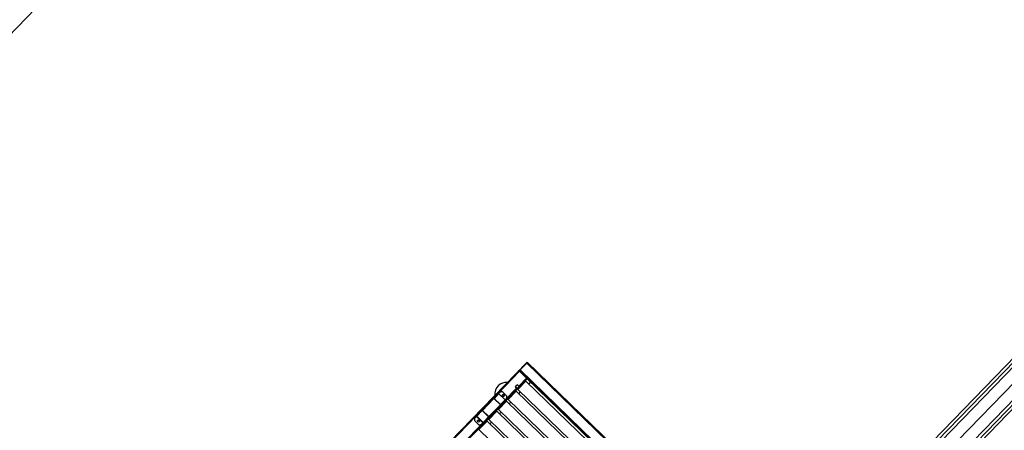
# Model space of a CAD drawing. Header units: millimetres. Extents: x 1395914 to 1460038, y 2368732 to 2439619.
# Tile 31 of 40: x 1410253 to 1414516, y 2411376 to 2413155. Entities that reach past the tile are written whole.
import ezdxf

# ---------------------------------------------------------------- set-up
doc = ezdxf.new("R2010")
doc.units = ezdxf.units.MM
doc.header["$MEASUREMENT"] = 0
doc.layers.add('24_Innervegger', color=7, linetype='Continuous', lineweight=0)
doc.layers.add('822_Akselinjer', color=7, linetype='Continuous', lineweight=0)
doc.layers.add('A852-TYNN', color=7, linetype='Continuous', lineweight=5, plot=False)

msp = doc.modelspace()

# ---------------------------------------------------------------- linework, layer by layer
for p, q in [((1413285.5, 2410855.7), (1412448.8, 2411667.7)), ((1412324, 2411536.3), (1412416.8, 2411632)), ((1412446.9, 2411602.6), (1412413.4, 2411568.1)), ((1413252.1, 2410824.1), (1412418.2, 2411633.3)), ((1412419.5, 2411637.6), (1413256.3, 2410825.6)), ((1412447.5, 2411602), (1412448.3, 2411601.2)), ((1413217.7, 2410854.7), (1412448.3, 2411601.3)), ((1412404.5, 2411558.9), (1412353.4, 2411506.3)), ((1412405.4, 2411559.9), (1412399.6, 2411565.4)), ((1412415.1, 2411567), (1412407.7, 2411559.4)), ((1412444.8, 2411589.7), (1412410, 2411553.8)), ((1412420.4, 2411568.8), (1412420, 2411569.2)), ((1412430.1, 2411578.9), (1412429.7, 2411579.2)), ((1412305.9, 2411514.1), (1412256.1, 2411462.7)), ((1412326.5, 2411535.2), (1412306.6, 2411514.8)), ((1412359.4, 2411527.5), (1412345.8, 2411540.8)), ((1412402.6, 2411546.3), (1412367.8, 2411510.4)), ((1412368.2, 2411515.8), (1412369, 2411515.9)), ((1412375, 2411522.1), (1412375.7, 2411523.6)), ((1412378.2, 2411525.4), (1412377.8, 2411525.7)), ((1412388, 2411535.4), (1412387.6, 2411535.8)), ((1412414.5, 2411534.8), (1412421.8, 2411542.3)), ((1412360.5, 2411502.8), (1412325.7, 2411467)), ((1412336.1, 2411482), (1412335.7, 2411482.3)), ((1412345.8, 2411492), (1412345.4, 2411492.4)), ((1412372.3, 2411491.3), (1412379.7, 2411498.9)), ((1411026.8, 2410199.6), (1412230.4, 2411439.8)), ((1412230.1, 2411435.9), (1412258.1, 2411408.8)), ((1412255.3, 2411462), (1412233.3, 2411439.2)), ((1412283.3, 2411434.8), (1412261.2, 2411412)), ((1412293.9, 2411438.5), (1412293.5, 2411438.9)), ((1412303.7, 2411448.6), (1412303.3, 2411448.9)), ((1412330.2, 2411447.9), (1412337.5, 2411455.5)), ((1412261.1, 2411411.2), (1411093.5, 2410208)), ((1412224.7, 2411416), (1412224.7, 2411416.1)), ((1412224.7, 2411416.1), (1412238.4, 2411402.8)), ((1412224.7, 2411416), (1412238.3, 2411402.8)), ((1412238.4, 2411402.8), (1412238.3, 2411402.8)), ((1412251.8, 2411395.1), (1412251.4, 2411395.4)), ((1412261.5, 2411405.1), (1412261.1, 2411405.5)), ((1412288, 2411404.5), (1412295.4, 2411412))]:
    msp.add_line(p, q)
at = {"flags": 128}
for points in [[(1412419.5, 2411637.6), (1412448.8, 2411667.7), (1412451.5, 2411670.6), (1413288.3, 2410858.6), (1413285.5, 2410855.7), (1413256.3, 2410825.6), (1413286.9, 2410857.2), (1413288.3, 2410855.8), (1413257.7, 2410824.2)], [(1412414.3, 2411634.3), (1412413.9, 2411634.7), (1412412.5, 2411633.2), (1411025.2, 2410203.7)], [(1412446.2, 2411603.3), (1412448.3, 2411601.2), (1412449.8, 2411599.9), (1412449.6, 2411599.7), (1412418.1, 2411567.2), (1412409.1, 2411558), (1411094.3, 2410203.1), (1411082, 2410190.4), (1411059.7, 2410167.5), (1411058.3, 2410168.9), (1411056.9, 2410167.4)], [(1412416.8, 2411632), (1412446.3, 2411603.4), (1412446.2, 2411603.3), (1412446.9, 2411602.6)], [(1412448.3, 2411601.2), (1412448.3, 2411601.2), (1412449.7, 2411602.7)], [(1412449.8, 2411599.9), (1412464.1, 2411585.9), (1412456.6, 2411578.2)], [(1412413.4, 2411568.1), (1412407.6, 2411573.7), (1412398.7, 2411564.5), (1412404.5, 2411558.9)], [(1413172.8, 2410813.5), (1413177.1, 2410813.6), (1413207.7, 2410845.2), (1413207.6, 2410849.4), (1412444.8, 2411589.7), (1412440.5, 2411589.6), (1412409.9, 2411558.1), (1412410, 2411553.8), (1413172.8, 2410813.5), (1413207.6, 2410849.4)], [(1412231.3, 2411443), (1412231.3, 2411442.9), (1412231.5, 2411443.1), (1412233.1, 2411444.8), (1412254.2, 2411466.5), (1412301.7, 2411515.5), (1412320.7, 2411535.1)], [(1412333.9, 2411486.9), (1412334.6, 2411487.6), (1412306.6, 2411514.8), (1412305.9, 2411514.1), (1412333.9, 2411486.9), (1412284.1, 2411435.6), (1412284, 2411435.5), (1412256, 2411462.6), (1412255.3, 2411462), (1412283.3, 2411434.8), (1412284, 2411435.5)], [(1412331.6, 2411540.6), (1412326.5, 2411535.2), (1412354.4, 2411508.1)], [(1412334.6, 2411487.6), (1412354.4, 2411508.1), (1412359.6, 2411513.4)], [(1412286, 2411434.7), (1412334.7, 2411484.9), (1412333.2, 2411486.2)], [(1412334.7, 2411484.9), (1412354.5, 2411505.2), (1412353, 2411506.6)], [(1412231.6, 2411437.5), (1412230.1, 2411435.9), (1412224.5, 2411430.2), (1412224.5, 2411430.1)], [(1412233.2, 2411439.2), (1412231.6, 2411437.5), (1412259.5, 2411410.3)], [(1412284.1, 2411435.6), (1412256.1, 2411462.7), (1412256, 2411462.6)], [(1412264, 2411412.1), (1412286, 2411434.7), (1412284.6, 2411436.1)], [(1413046.4, 2410683.2), (1413050.6, 2410683.3), (1413081.3, 2410714.9), (1413081.2, 2410719.1), (1412318.3, 2411459.4), (1412283.5, 2411423.5), (1413046.4, 2410683.2), (1413081.2, 2410719.1)], [(1412318.3, 2411459.4), (1412314.1, 2411459.3), (1412283.5, 2411427.8), (1412283.5, 2411423.5)], [(1412276.2, 2411416), (1412272, 2411415.9), (1412241.3, 2411384.3), (1412241.4, 2411380.1)], [(1412252.4, 2411403), (1412252.5, 2411403), (1412258.1, 2411408.8), (1412259.5, 2411410.3), (1412261.2, 2411412)], [(1412260.8, 2411411.6), (1412262.2, 2411410.2), (1412264, 2411412.1), (1412262.6, 2411413.5)]]:
    msp.add_lwpolyline(points, dxfattribs=at)
for points in [[(1412367.8, 2411510.4), (1413130.7, 2410770.1), (1413134.9, 2410770.2), (1413165.6, 2410801.7), (1413165.5, 2410806), (1412402.6, 2411546.3), (1412398.4, 2411546.2), (1412367.8, 2411514.6)], [(1412325.7, 2411467), (1413088.5, 2410726.7), (1413092.8, 2410726.7), (1413123.4, 2410758.3), (1413123.3, 2410762.5), (1412360.5, 2411502.8), (1412356.3, 2411502.8), (1412325.6, 2411471.2)], [(1412241.4, 2411380.1), (1413004.2, 2410639.8), (1413008.5, 2410639.9), (1413039.1, 2410671.4), (1413039, 2410675.7), (1412276.2, 2411416)]]:
    msp.add_lwpolyline(points, close=True, dxfattribs=at)
msp.add_arc((1412361, 2411532.8), 51.5, 85.7098, 186.0103)
for centre, major_axis, ratio, start_param, end_param in [((1412446.8, 2411602.5), (-2.87, 2.79), 0.052336, 3.141593, 4.712389), ((1412406.3, 2411560.8), (-2.87, 2.79), 0.646912, 1.570796, 3.141593), ((1412406.3, 2411560.8), (1.44, -1.39), 0.646912, 4.712389, 6.283185), ((1412415.2, 2411570), (2.87, -2.79), 0.646912, 4.712389, 6.283185), ((1412338.8, 2411533.6), (-7.18, 6.96), 0.99863, 4.712389, 6.283185), ((1412345.9, 2411526.6), (-3.23, 3.13), 0.99863, 3.153239, 6.271539), ((1412352.4, 2411520.4), (7.18, -6.96), 0.99863, 0, 1.570796), ((1412231.6, 2411423.2), (7.18, -6.96), 0.99863, 3.141593, 4.712389), ((1412231.7, 2411423.2), (-7.18, 6.96), 0.99863, 0, 1.570796), ((1412234.3, 2411440.3), (2.87, -2.79), 0.99863, 3.141593, 4.712389), ((1412238.8, 2411416.2), (-3.23, 3.13), 0.99863, 3.153239, 6.271539), ((1412245.3, 2411409.9), (-7.18, 6.96), 0.99863, 1.570796, 3.141593), ((1412245.3, 2411410), (-7.18, 6.96), 0.99863, 1.570796, 3.141593)]:
    msp.add_ellipse(centre, major_axis=major_axis, ratio=ratio, start_param=start_param, end_param=end_param)
for centre in [(1412346, 2411526.6), (1412238.9, 2411416.3)]:
    msp.add_ellipse(centre, major_axis=(-3.23, 3.13), ratio=0.99863)
for points, knots in [([(1412418.2, 2411633.3), (1412418, 2411633.5), (1412417.7, 2411633.7), (1412417.1, 2411634.1), (1412416.5, 2411634.3), (1412415.5, 2411634.5), (1412414.9, 2411634.5), (1412414, 2411634.3), (1412413.7, 2411634.1), (1412413.1, 2411633.7), (1412412.8, 2411633.5), (1412412.5, 2411633.2)], [0, 0, 0, 0, 0.0850285, 0.0850285, 0.2554503, 0.2554503, 0.4258635, 0.4258635, 0.5417708, 0.5417708, 0.6576775, 0.6576775, 0.6576775, 0.6576775]), ([(1412412.5, 2411633.2), (1412412.6, 2411633.3), (1412412.7, 2411633.4), (1412413, 2411633.5), (1412413.3, 2411633.4), (1412414, 2411633.3), (1412414.4, 2411633.1), (1412415.1, 2411632.8), (1412415.5, 2411632.6), (1412416.1, 2411632.3), (1412416.5, 2411632.1), (1412416.8, 2411632)], [0, 0, 0, 0, 0.0850285, 0.0850285, 0.2554503, 0.2554503, 0.4258635, 0.4258635, 0.5417708, 0.5417708, 0.6576775, 0.6576775, 0.6576775, 0.6576775]), ([(1412416.8, 2411632), (1412417, 2411632.2), (1412417.5, 2411632.6), (1412417.9, 2411633.1), (1412418.2, 2411633.3)], [0, 0, 0, 0, 0.0785328, 0.1905328, 0.1905328, 0.1905328, 0.1905328]), ([(1412417.4, 2411638), (1412417, 2411637.2), (1412416.9, 2411636.3), (1412417, 2411635.5), (1412417, 2411635.3), (1412417.1, 2411635.2), (1412417.1, 2411635.1)], [0, 0, 0, 0, 0.415673, 0.415673, 0.415673, 0.4743041, 0.4743041, 0.4743041, 0.4743041]), ([(1412418.3, 2411636.4), (1412418.2, 2411636.2), (1412418, 2411636.1), (1412417.6, 2411635.7), (1412417.4, 2411635.4), (1412417.1, 2411635.1)], [0, 0, 0, 0, 0.0702321, 0.0702321, 0.184749, 0.184749, 0.184749, 0.184749]), ([(1412417.4, 2411638), (1412417.6, 2411637.7), (1412417.8, 2411637.4), (1412418.1, 2411636.8), (1412418.2, 2411636.6), (1412418.3, 2411636.4)], [0, 0, 0, 0, 0.1141438, 0.1141438, 0.1952047, 0.1952047, 0.1952047, 0.1952047]), ([(1412419.5, 2411637.6), (1412418.9, 2411636.4), (1412418.3, 2411635.2), (1412418.1, 2411634.4), (1412418.1, 2411634.3), (1412418.1, 2411634.3), (1412418.1, 2411634.2)], [0, 0, 0, 0, 0.6080356, 0.6080356, 0.6080356, 0.6666667, 0.6666667, 0.6666667, 0.6666667]), ([(1412419.5, 2411637.6), (1412419.4, 2411637.5), (1412419.4, 2411637.5), (1412419.2, 2411637.3), (1412419.2, 2411637.2), (1412419, 2411637), (1412418.8, 2411636.9), (1412418.6, 2411636.6), (1412418.5, 2411636.5), (1412418.3, 2411636.4)], [0, 0, 0, 0, 0.0331969, 0.0331969, 0.0682242, 0.0682242, 0.1360878, 0.1360878, 0.1859452, 0.1859452, 0.1859452, 0.1859452]), ([(1412418.3, 2411636.4), (1412418.4, 2411636.3), (1412418.5, 2411636.2), (1412418.6, 2411636), (1412418.6, 2411635.9), (1412418.7, 2411635.9)], [0, 0, 0, 0, 0.04063535, 0.04063535, 0.06970124, 0.06970124, 0.06970124, 0.06970124]), ([(1412419, 2411636.5), (1412419, 2411636.6), (1412419, 2411636.7), (1412419.1, 2411636.9), (1412419.1, 2411637.1), (1412419.3, 2411637.4), (1412419.5, 2411637.6)], [0, 0, 0, 0, 0.1289115, 0.1289115, 0.1289115, 0.4058312, 0.4058312, 0.4058312, 0.4058312]), ([(1412306.6, 2411514.8), (1412305.7, 2411515.7), (1412304.5, 2411516.2), (1412303.4, 2411516.2), (1412302.7, 2411516.2), (1412302.1, 2411515.9), (1412301.7, 2411515.5)], [0, 0, 0, 0, 0.608036, 0.608036, 0.608036, 1, 1, 1, 1]), ([(1412305.9, 2411514.1), (1412304.8, 2411514.7), (1412303.6, 2411515.3), (1412302.8, 2411515.6), (1412302.3, 2411515.7), (1412301.9, 2411515.7), (1412301.7, 2411515.5)], [0, 0, 0, 0, 0.608036, 0.608036, 0.608036, 1, 1, 1, 1]), ([(1412326, 2411535.5), (1412325.2, 2411536.2), (1412324, 2411536.5), (1412322.9, 2411536.2), (1412322.1, 2411536.1), (1412321.3, 2411535.7), (1412320.7, 2411535.1)], [0, 0, 0, 0, 0.5337119, 0.5337119, 0.5337119, 0.9256763, 0.9256763, 0.9256763, 0.9256763]), ([(1412326.5, 2411535.2), (1412325.4, 2411536), (1412324, 2411536.3), (1412322.8, 2411536.1), (1412322, 2411536), (1412321.3, 2411535.6), (1412320.7, 2411535.1)], [0, 0, 0, 0, 0.608036, 0.608036, 0.608036, 1, 1, 1, 1]), ([(1412233.2, 2411439.2), (1412232.3, 2411440), (1412231.8, 2411441.4), (1412232, 2411442.6), (1412232.2, 2411443.4), (1412232.5, 2411444.2), (1412233.1, 2411444.8)], [0, 0, 0, 0, 0.608036, 0.608036, 0.608036, 1, 1, 1, 1]), ([(1412233.3, 2411439.2), (1412232.5, 2411440.3), (1412232.1, 2411441.6), (1412232.2, 2411442.8), (1412232.3, 2411443.6), (1412232.6, 2411444.3), (1412233.1, 2411444.8)], [0, 0, 0, 0, 0.608036, 0.608036, 0.608036, 1, 1, 1, 1]), ([(1412255.3, 2411462), (1412254.4, 2411462.8), (1412253.8, 2411464), (1412253.7, 2411465), (1412253.7, 2411465.6), (1412253.8, 2411466.2), (1412254.2, 2411466.5)], [0, 0, 0, 0, 0.608036, 0.608036, 0.608036, 1, 1, 1, 1]), ([(1412256.1, 2411462.7), (1412255.4, 2411463.8), (1412254.7, 2411464.9), (1412254.4, 2411465.7), (1412254.2, 2411466.1), (1412254.1, 2411466.4), (1412254.2, 2411466.5)], [0, 0, 0, 0, 0.608036, 0.608036, 0.608036, 1, 1, 1, 1])]:
    msp.add_open_spline(points, degree=3, knots=knots)
for points in [[(1412417.1, 2411635.1), (1412417.3, 2411634.4), (1412417.7, 2411633.8), (1412418.2, 2411633.3)], [(1412418.1, 2411639), (1412417.8, 2411638.7), (1412417.6, 2411638.4), (1412417.4, 2411638)], [(1412418.1, 2411634.2), (1412418, 2411633.8), (1412418, 2411633.5), (1412418.2, 2411633.3)], [(1412255.9, 2411462.9), (1412255.9, 2411463), (1412255.8, 2411463.2), (1412255.6, 2411463.4)], [(1412255.9, 2411462.9), (1412256, 2411462.8), (1412256, 2411462.7), (1412256, 2411462.6)]]:
    msp.add_open_spline(points, degree=3)
msp.add_3dface([(1412450.1, 2411669.2), (1412448.7, 2411670.6), (1412418.1, 2411639), (1412419.5, 2411637.6)])
at = {"layer": '24_Innervegger'}
for p, q in [((1415976.2, 2413154.5), (1409394, 2406371.7)), ((1415985.5, 2413145.5), (1409403.3, 2406362.7)), ((1415994.8, 2413136.4), (1409412.7, 2406353.6)), ((1416066.6, 2413066.8), (1409484.4, 2406284)), ((1416075.9, 2413057.7), (1409493.8, 2406274.9)), ((1409503.1, 2406265.9), (1416085.2, 2413048.7))]:
    msp.add_line(p, q, dxfattribs=at)
at = {"layer": '822_Akselinjer'}
msp.add_line((1433765.1, 2431376.5), (1405997.7, 2402762.8), dxfattribs=at)
at = {"layer": 'A852-TYNN'}
for points in [[(1401563.4, 2404178.7), (1430825.2, 2375782.5), (1460037.5, 2405885.3), (1430775.8, 2434281.5)], [(1428492.8, 2384479.7), (1428388, 2384581.3), (1428360.2, 2384552.6), (1406612.8, 2405656.7), (1412450.1, 2411672), (1413289.7, 2410857.2), (1408503.3, 2405924.9), (1429407.4, 2385640.4), (1429312.8, 2385542.9), (1429421.9, 2385437.1)]]:
    msp.add_lwpolyline(points, close=True, dxfattribs=at)

doc.saveas('drawing.dxf')
